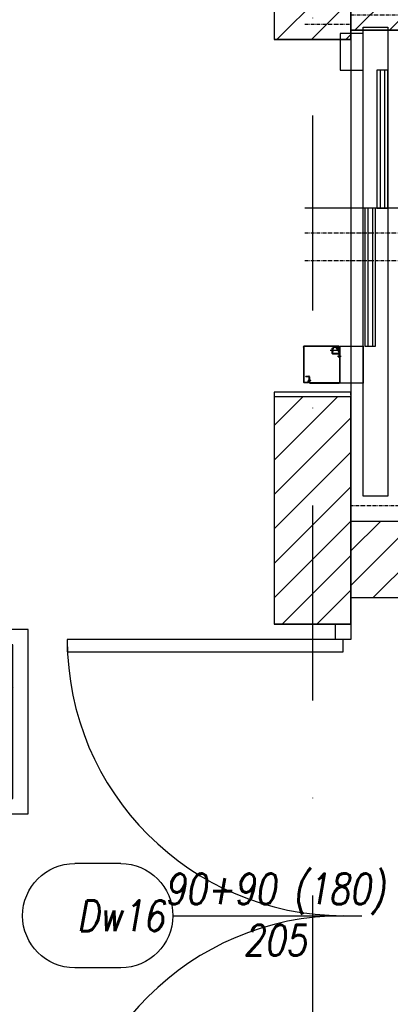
# Model space of a CAD drawing. Header units: millimetres. Extents: x 28600 to 181045, y -399112 to -163690.
# Tile 96 of 256: x 61567 to 61688, y -198711 to -198390. Entities that reach past the tile are written whole.
import ezdxf
from ezdxf.enums import TextEntityAlignment as Align

# ---------------------------------------------------------------- set-up
doc = ezdxf.new("R2010")
doc.units = ezdxf.units.MM
doc.linetypes.add('ACAD_ISO10W100', pattern=[18, 12, -3, 0, -3])
doc.linetypes.add('DASHDOT', pattern=[25.4, 12.7, -6.35, 0, -6.35])
doc.layers.get('0').update_dxf_attribs({"color": 8})
for name, color, linetype in [('!! 1_ proj wyposdażenie', 54, 'Continuous'), ('!! 1_drzwi-linia', 8, 'Continuous'), ('!! 1_hatch projektowane ściany', 8, 'Continuous'), ('!! 1_PROJ Sciany', 8, 'Continuous'), ('!! 1_PROJ ŻELBET', 8, 'Continuous'), ('!! 2_drzwi opis', 8, 'Continuous'), ('0-osie-liniA', 8, 'DASHDOT'), ('DASHD_25', 8, 'ACAD_ISO10W100'), ('E1', 2, 'Continuous')]:
    doc.layers.add(name, color=color, linetype=linetype)
doc.styles.add('50', font='ROMANS.shx', dxfattribs={"width": 0.8, "height": 10})
doc.styles.add('ARCHETYP', font='romans.shx', dxfattribs={"height": 15})
pattern_1 = [(45, (2e-11, -13.04), (-5.61266008, 5.61266008), [])]

# ---------------------------------------------------------------- blocks, each defined once
blk = doc.blocks.new('drzwi dwuskrzydłowe')
for points in [[(68481.18, -214206.57), (68481.18, -214296.57), (68477.18, -214296.57), (68477.18, -214206.57)], [(68653.18, -214206.57), (68653.18, -214296.57), (68657.18, -214296.57), (68657.18, -214206.57)], [(68477.18, -214294.07), (68472.18, -214294.07), (68472.18, -214299.07), (68477.18, -214299.07)], [(68657.18, -214294.07), (68662.18, -214294.07), (68662.18, -214299.07), (68657.18, -214299.07)]]:
    blk.add_lwpolyline(points, close=True)
for centre, start, end in [((68477.18, -214296.57), 0, 90), ((68657.18, -214296.57), 90, 180)]:
    blk.add_arc(centre, 90, start, end)
blk = doc.blocks.new('A$Cde40c024')
for p, q in [((780, -2290), (780, -2740)), ((190, -2470), (1718.5, -2470)), ((190, -2550), (190, -2470)), ((190, -2550), (190, -2470)), ((1718.5, -2470), (1718.5, -2550)), ((1718.5, -2550), (190, -2550)), ((330, -2550), (210, -2550)), ((210, -2550), (210, -2625)), ((330, -2625), (330, -2550)), ((1230, -2550), (1350, -2550)), ((1230, -2625), (1230, -2550)), ((1350, -2550), (1350, -2625)), ((150, -2590), (1750, -2590)), ((330, -2590), (1230, -2590)), ((210, -2625), (330, -2625)), ((1350, -2625), (1230, -2625))]:
    blk.add_line(p, q)
at = {"ltscale": 5}
for p, q in [((1230, -2629), (1230, -2743)), ((1231, -2629), (1231, -2743)), ((1231, -2630.5), (1231.5, -2630.5)), ((1249.7, -2627), (1232, -2627)), ((1234, -2628), (1232, -2628)), ((1234, -2627), (1234, -2628.5)), ((1249.7, -2628.5), (1234, -2628.5)), ((1234.1, -2630.5), (1239.3, -2630.5)), ((1239.7, -2630.5), (1244, -2630.5)), ((1242.5, -2625), (1242.5, -2626.5)), ((1347, -2625), (1242.5, -2625)), ((1347, -2626.5), (1242.5, -2626.5)), ((1244, -2630.5), (1244, -2648)), ((1251.4, -2625.9), (1250.8, -2626.6)), ((1252.5, -2626.9), (1251.8, -2627.6)), ((1252.5, -2648), (1252.5, -2630.5)), ((1254.5, -2648), (1254.5, -2630.5)), ((1268, -2628.5), (1256.5, -2628.5)), ((1267.9, -2628.5), (1256.5, -2628.5)), ((1268, -2628.5), (1256.5, -2628.5)), ((1268, -2626.5), (1268, -2628.5)), ((1348.5, -2723), (1348.5, -2628)), ((1350, -2723), (1350, -2628)), ((1230, -2635.5), (1230, -2633.5)), ((1230, -2633.5), (1230, -2633.5)), ((1230, -2633.8), (1230, -2633.8)), ((1230, -2635.5), (1230, -2635.5)), ((1230, -2742.6), (1230, -2635.5)), ((1230, -2635.8), (1230, -2635.8)), ((1231, -2635.5), (1231, -2635.5)), ((1231, -2643), (1231, -2643.6)), ((1232.2, -2645.8), (1235.2, -2648.8)), ((1233, -2643), (1233, -2636.4)), ((1236.6, -2647.4), (1233.6, -2644.4)), ((1236, -2650), (1250.5, -2650)), ((1236, -2652), (1236, -2650)), ((1236, -2652), (1250.5, -2652)), ((1246.9, -2648), (1238, -2648)), ((1246.9, -2650), (1246.9, -2648)), ((1327, -2736.5), (1327, -2727.5)), ((1327, -2736.5), (1327, -2727.5)), ((1328.5, -2736.5), (1328.5, -2727.5)), ((1330, -2724.5), (1330.4, -2724.5)), ((1330, -2726), (1347, -2726)), ((1330.4, -2724.5), (1347, -2724.5)), ((1331, -2726), (1331, -2727)), ((1331, -2727), (1340, -2727)), ((1340, -2724.5), (1340, -2721)), ((1341, -2721), (1340, -2721)), ((1340, -2727), (1340, -2726)), ((1341, -2724.5), (1341, -2721)), ((1341, -2727), (1341, -2726)), ((1341, -2727), (1346, -2727)), ((1230, -2743), (1230, -2742.6)), ((1230, -2742.6), (1230, -2742.6)), ((1232, -2744), (1346, -2744)), ((1232, -2745), (1346, -2745)), ((1232.5, -2745), (1232, -2745)), ((1232.5, -2745), (1232.5, -2745)), ((1327, -2736.5), (1327, -2736.5)), ((1328.5, -2736.5), (1327, -2736.5)), ((1346, -2728), (1342, -2728)), ((1346, -2729), (1342, -2729)), ((1347, -2728), (1347, -2728.3)), ((1347, -2743), (1347, -2730)), ((1348, -2743), (1348, -2728)), ((1348, -2743), (1348, -2743))]:
    blk.add_line(p, q, dxfattribs=at)
at = {"ltscale": 15}
for p, q in [((1235.6, -2626.2), (1235.6, -2639)), ((1249, -2628.5), (1235.6, -2628.5)), ((1235.6, -2630), (1249, -2630)), ((1239.6, -2630.3), (1237.9, -2631.3)), ((1245, -2632.5), (1245, -2626.1)), ((1249, -2630), (1249, -2628.5)), ((1262, -2634.1), (1262, -2621.8)), ((1242, -2632.6), (1229.2, -2632.6)), ((1243, -2657.1), (1243, -2643.6))]:
    blk.add_line(p, q, dxfattribs=at)
for points in [[(780, -2505), (780, -2470), (330, -2470), (330, -2505)], [(1230, -2545), (1230, -2510), (780, -2510), (780, -2545)]]:
    blk.add_lwpolyline(points, close=True)
for points in [[(330, -2480), (780, -2480)], [(330, -2495), (780, -2495)], [(780, -2520), (1230, -2520)], [(780, -2535), (1230, -2535)]]:
    blk.add_lwpolyline(points)
at = {"ltscale": 5}
for centre, radius, start, end in [((1232, -2629), 2, 90, 180), ((1232, -2629), 1, 90, 180), ((1249.7, -2625.5), 1.5, 270, 315), ((1249.7, -2625.5), 3, 270, 315), ((1253.6, -2628), 3, 90, 135), ((1256.5, -2630.5), 4, 90, 180), ((1253.6, -2628), 1.5, 90, 135), ((1256.5, -2630.5), 2, 90, 180), ((1347, -2628), 3, 0, 90), ((1347, -2628), 1.5, 0, 90), ((1235, -2643), 4, 180, 225), ((1235, -2643), 2, 180, 225), ((1238, -2646), 4, 225, 270), ((1238, -2646), 2, 225, 270), ((1250.5, -2648), 4, 270, 0), ((1250.5, -2648), 2, 270, 0), ((1330, -2727.5), 3, 90, 180), ((1330, -2727.5), 3, 147.8705, 180), ((1330, -2727.5), 1.5, 90, 180), ((1342, -2727), 2, 180, 270), ((1342, -2727), 1, 180, 270), ((1346, -2728), 2, 0, 90), ((1346, -2728), 1, 0, 90), ((1347, -2723), 3, 270, 0), ((1347, -2723), 1.5, 270, 0), ((1232, -2743), 2, 180, 270), ((1232, -2743), 2, 180, 270), ((1232, -2743), 1, 180, 270), ((1346, -2730), 2, 0, 90), ((1346, -2730), 1, 0, 90), ((1346, -2743), 2, 270, 0), ((1346, -2743), 1, 270, 0), ((1346, -2743), 2, 270, 0)]:
    blk.add_arc(centre, radius, start, end, dxfattribs=at)
at = {"ltscale": 15}
for centre, radius, start, end in [((1235.6, -2632.6), 4.6, 110.3697, 30), ((1235.6, -2632.6), 2.6, 90, 30), ((1235.6, -2627.5), 2.411662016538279e-14, 45, 135), ((1235.6, -2627.5), 2.411662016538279e-14, 45, 135)]:
    blk.add_arc(centre, radius, start, end, dxfattribs=at)
at = {"layer": 'DASHD_25'}
for p, q in [((860, -2740), (860, 0)), ((950, -2740), (950, 0))]:
    blk.add_line(p, q, dxfattribs=at)
blk.add_lwpolyline([(180, -2740), (180, -2590), (150, -2590), (150, -150), (150, -150), (1750, -150), (1750, -150), (1750, -2590), (1380, -2590), (1380, -2740)], dxfattribs=at)
blk = doc.blocks.new('1_ok-opis')
blk.add_line((0, 111.61), (0, 50))
for points in [[(-17, 128.61), (-17, 143.61)], [(17, 128.61), (17, 143.61)]]:
    blk.add_lwpolyline(points)
for centre, start, end in [((0, 143.61), 0, 180), ((0, 128.61), 180, 0)]:
    blk.add_arc(centre, 17, start, end)
at = {"style": 'ARCHETYP'}
for tag, height, rotation, p in [('NR', 12, 90, (0, 136.9)), ('NR', 12, 270, (0, 136.9)), ('SZEROKOŚĆ', 10, 270, (8, 78.29)), ('SZEROKOŚĆ', 10, 90, (-8, 78.29)), ('WYSOKOŚĆ', 10, 270, (-8, 78.29)), ('WYSOKOŚĆ', 10, 90, (8, 78.29))]:
    blk.add_attdef(tag, text='', height=height, rotation=rotation, dxfattribs=at).set_placement(p, align=Align.MIDDLE)
blk = doc.blocks.new('A$C33CB33F5')
at = {"layer": 'E1'}
h = blk.add_hatch(dxfattribs=at)
h.set_pattern_fill('AR-CONC', color=256)
h.set_pattern_definition([(50, (7522.688, -14898.817), (7.1726018, -0.6275213), [0.75, -8.25]), (355, (7522.688, -14898.817), (-1.3875133, 7.5219213), [0.6, -6.6]), (100.451444, (7523.286, -14898.869), (5.7850885, 6.8944), [0.637402, -7.011421]), (46.1842, (7522.688, -14896.817), (10.6724133, -1.655193), [1.125, -12.375]), (96.635635, (7523.578, -14896.955), (9.3466195, 9.741186), [0.9561034, -10.5171376]), (351.184164, (7522.688, -14896.817), (9.3466195, 9.741186), [0.9, -9.9]), (21, (7523.688, -14897.317), (5.9690705, -4.026189), [0.75, -8.25]), (326, (7523.688, -14897.317), (2.4331533, 7.2515005), [0.6, -6.6]), (71.451445, (7524.1856, -14897.6525), (8.4022238, 3.2253115), [0.637402, -7.011421]), (37.5, (7522.6882, -14898.817), (0.12159855, 3.32893854), [0, -6.52, 0, -6.7, 0, -6.625]), (7.5, (7522.688, -14898.817), (2.6306954, 3.9441171), [0, -3.82, 0, -6.37, 0, -2.525]), (327.5, (7520.4582, -14898.817), (5.33822436, -0.2255487), [0, -2.5, 0, -7.8, 0, -10.35]), (317.5, (7519.458, -14898.817), (5.8318617, 1.0010498), [0, -3.25, 0, -5.18, 0, -7.35])])
h.paths.add_polyline_path([(25, -25), (25, 25), (-25, 25), (-25, -25)])
for points in [[(-30, 30), (30, 30), (30, -30), (-30, -30)], [(-25, 25), (25, 25), (25, -25), (-25, -25)]]:
    blk.add_lwpolyline(points, close=True, dxfattribs=at)

msp = doc.modelspace()

# ---------------------------------------------------------------- hatches: boundary and pattern name
at = {"layer": '!! 1_hatch projektowane ściany'}
h = msp.add_hatch(dxfattribs=at)
h.set_pattern_fill('ANSI31', color=256, scale=2.5)
h.set_pattern_definition(pattern_1)
h.paths.add_polyline_path([(61675.06965, -198578.62813), (61675.06965, -198553.62813), (61919.06965, -198553.62813), (61919.06965, -198393.62813), (61675.06965, -198393.62813), (61675.06965, -198368.62813), (62250.06965, -198368.62813), (62250.06965, -198088.62813), (61675.06965, -198088.62813), (61675.06965, -198063.62813), (62275.06965, -198063.62813), (62275.06965, -198393.62813), (61934.06965, -198393.62813), (61934.06965, -198578.62813)])
h = msp.add_hatch(dxfattribs=at)
h.set_pattern_fill('ANSI31', color=256, scale=2.5)
h.set_pattern_definition(pattern_1)
h.paths.add_polyline_path([(61650.06965, -198396.62813), (61675.06965, -198396.62813), (61675.06965, -198324.12933), (61650.06965, -198324.12933)])
h = msp.add_hatch(dxfattribs=at)
h.set_pattern_fill('ANSI31', color=256, scale=2.5)
h.set_pattern_definition([(45, (0, -14.54), (-5.61266008, 5.61266008), [])])
h.paths.add_polyline_path([(61650.06965, -198587.20773), (61675.06965, -198587.20773), (61675.06965, -198513.12813), (61650.06965, -198513.12813)])

# ---------------------------------------------------------------- linework, layer by layer
for points in [[(61675.06965, -198578.62813), (61675.06965, -198553.62813), (61919.06965, -198553.62813), (61919.06965, -198393.62813), (61675.06965, -198393.62813), (61675.06965, -198368.62813), (62250.06965, -198368.62813), (62250.06965, -198088.62813), (61675.06965, -198088.62813), (61675.06965, -198063.62813), (62275.06965, -198063.62813), (62275.06965, -198393.62813), (61934.06965, -198393.62813), (61934.06965, -198578.62813)], [(61650.06965, -198396.62813), (61675.06965, -198396.62813), (61675.06965, -198319.12933), (61650.06965, -198319.12933)], [(61650.06965, -198587.20773), (61675.06965, -198587.20773), (61675.06965, -198513.12813), (61650.06965, -198513.12813)]]:
    msp.add_lwpolyline(points, close=True, dxfattribs=at)
at = {"layer": '!! 1_PROJ Sciany'}
for p, q in [((61650.06965, -198319.12933), (61650.06965, -198396.62813)), ((61675.06965, -198319.12933), (61675.06965, -198396.62813)), ((61650.06965, -198511.62813), (61650.06965, -198585.70773)), ((61675.06965, -198513.12813), (61675.06965, -198587.20773))]:
    msp.add_line(p, q, dxfattribs=at)
for points in [[(61675.06965, -198396.62813), (61650.06965, -198396.62813)], [(61675.06965, -198511.62813), (61650.06965, -198511.62813)], [(61675.06965, -198587.20773), (61650.06965, -198587.20773)]]:
    msp.add_lwpolyline(points, dxfattribs=at)
at = {"layer": '!! 1_PROJ ŻELBET'}
msp.add_line((61675.06965, -198553.62813), (61919.06965, -198553.62813), dxfattribs=at)
for points in [[(61675.06965, -198393.62813), (62275.06965, -198393.62813)], [(61934.06965, -198578.62813), (61675.06965, -198578.62813)]]:
    msp.add_lwpolyline(points, dxfattribs=at)
at = {"layer": '0-osie-liniA', "ltscale": 5}
msp.add_lwpolyline([(61662.56735, -198040.12813), (61662.56735, -199799.35902)], dxfattribs=at)

# ---------------------------------------------------------------- block references
at = {"layer": '!! 1_ proj wyposdażenie', "xscale": 0.1, "yscale": 0.1, "zscale": 0.1, "rotation": 270}
msp.add_blockref('A$Cde40c024', (61934.06965, -198373.62813), dxfattribs=at)
at = {"layer": '!! 1_drzwi-linia', "rotation": 90}
msp.add_blockref('drzwi dwuskrzydłowe', (-152624.00395, -267249.38972), dxfattribs=at)
at = {"layer": '!! 2_drzwi opis'}
ref = msp.add_blockref('1_ok-opis', (61728.60071, -198682.21364), dxfattribs=dict(at, xscale=-1, rotation=89.99999638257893))
ref.add_attrib('SZEROKOŚĆ', '205', dxfattribs={"layer": '0', "height": 10, "rotation": 359.9999964, "style": '50', "oblique": 10, "width": 0.8}).set_placement((61650.30985, -198690.21364), align=Align.MIDDLE)
ref.add_attrib('WYSOKOŚĆ', '90+90 (180)', dxfattribs={"layer": '0', "height": 10, "rotation": 359.9999964, "style": '50', "oblique": 10, "width": 0.8}).set_placement((61650.30986, -198674.21364), align=Align.MIDDLE)
ref.add_attrib('NR', 'Dw16', dxfattribs={"layer": '0', "height": 10, "rotation": 359.9999964, "style": '50', "oblique": 10, "width": 0.8}).set_placement((61599.98946, -198682.21363), align=Align.MIDDLE)
at = {"layer": 'E1', "color": 4, "ltscale": 20, "xscale": -1, "rotation": 180}
msp.add_blockref('A$C33CB33F5', (61539.8458, -198618.96219), dxfattribs=at)

doc.saveas('drawing.dxf')
